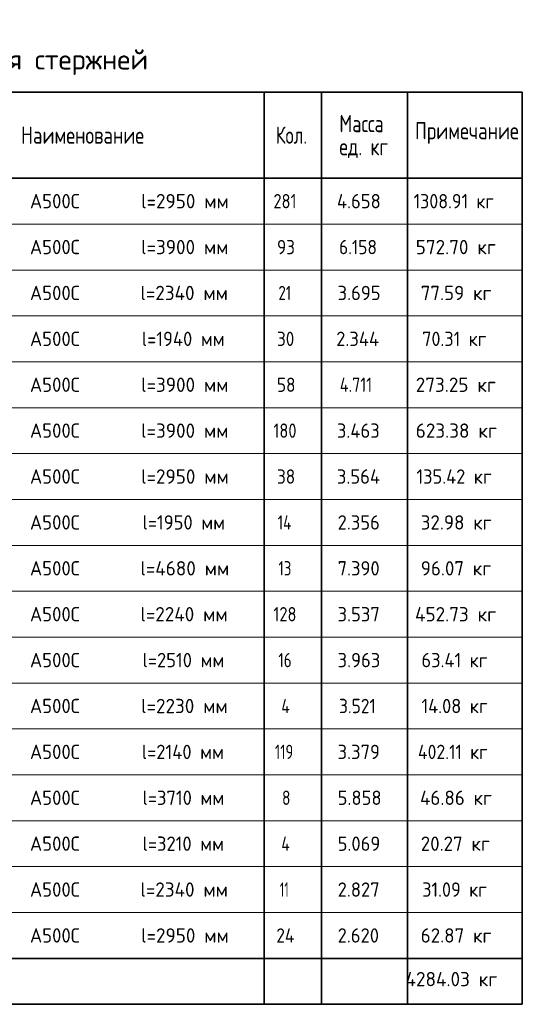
# Model space of a CAD drawing. Header units: metres. Extents: x -38 to 97, y -15 to 21.
# Tile 131 of 132: x 77.66 to 86.51, y -1.13 to 16.04. Entities that reach past the tile are written whole.
import ezdxf

# ---------------------------------------------------------------- set-up
doc = ezdxf.new("R2010")
doc.units = ezdxf.units.M
doc.styles.add('ISOCPEUR', font='txt')

msp = doc.modelspace()

# ---------------------------------------------------------------- linework, layer by layer
at = {"color": 7, "linetype": 'Continuous', "lineweight": 35, "transparency": 33554687}
for p, q in [((86.4198, 14.7717), (67.9198, 14.7717)), ((81.9198, 14.7717), (81.9198, 13.2717)), ((82.9198, 14.7717), (82.9198, 13.2717)), ((84.4198, 14.7717), (84.4198, 13.2717)), ((86.4198, 14.7717), (86.4198, 13.2717)), ((86.4198, 13.2717), (67.9198, 13.2717)), ((81.9198, 13.2717), (81.9198, 12.4717)), ((82.9198, 13.2717), (82.9198, 12.4717)), ((84.4198, 13.2717), (84.4198, 12.4717)), ((86.4198, 13.2717), (86.4198, 12.4717)), ((81.9198, 12.4717), (81.9198, 11.6717)), ((82.9198, 12.4717), (82.9198, 11.6717)), ((84.4198, 12.4717), (84.4198, 11.6717)), ((86.4198, 12.4717), (86.4198, 11.6717)), ((81.9198, 11.6717), (81.9198, 10.8717)), ((82.9198, 11.6717), (82.9198, 10.8717)), ((84.4198, 11.6717), (84.4198, 10.8717)), ((86.4198, 11.6717), (86.4198, 10.8717)), ((81.9198, 10.8717), (81.9198, 10.0717)), ((82.9198, 10.8717), (82.9198, 10.0717)), ((84.4198, 10.8717), (84.4198, 10.0717)), ((86.4198, 10.8717), (86.4198, 10.0717)), ((81.9198, 10.0717), (81.9198, 9.2717)), ((82.9198, 10.0717), (82.9198, 9.2717)), ((84.4198, 10.0717), (84.4198, 9.2717)), ((86.4198, 10.0717), (86.4198, 9.2717)), ((81.9198, 9.2717), (81.9198, 8.4717)), ((82.9198, 9.2717), (82.9198, 8.4717)), ((84.4198, 9.2717), (84.4198, 8.4717)), ((86.4198, 9.2717), (86.4198, 8.4717)), ((81.9198, 8.4717), (81.9198, 7.6717)), ((82.9198, 8.4717), (82.9198, 7.6717)), ((84.4198, 8.4717), (84.4198, 7.6717)), ((86.4198, 8.4717), (86.4198, 7.6717)), ((81.9198, 7.6717), (81.9198, 6.8717)), ((82.9198, 7.6717), (82.9198, 6.8717)), ((84.4198, 7.6717), (84.4198, 6.8717)), ((86.4198, 7.6717), (86.4198, 6.8717)), ((81.9198, 6.8717), (81.9198, 6.0717)), ((82.9198, 6.8717), (82.9198, 6.0717)), ((84.4198, 6.8717), (84.4198, 6.0717)), ((86.4198, 6.8717), (86.4198, 6.0717)), ((81.9198, 6.0717), (81.9198, 5.2717)), ((82.9198, 6.0717), (82.9198, 5.2717)), ((84.4198, 6.0717), (84.4198, 5.2717)), ((86.4198, 6.0717), (86.4198, 5.2717)), ((81.9198, 5.2717), (81.9198, 4.4717)), ((82.9198, 5.2717), (82.9198, 4.4717)), ((84.4198, 5.2717), (84.4198, 4.4717)), ((86.4198, 5.2717), (86.4198, 4.4717)), ((81.9198, 4.4717), (81.9198, 3.6717)), ((82.9198, 4.4717), (82.9198, 3.6717)), ((84.4198, 4.4717), (84.4198, 3.6717)), ((86.4198, 4.4717), (86.4198, 3.6717)), ((81.9198, 3.6717), (81.9198, 2.8717)), ((82.9198, 3.6717), (82.9198, 2.8717)), ((84.4198, 3.6717), (84.4198, 2.8717)), ((86.4198, 3.6717), (86.4198, 2.8717)), ((81.9198, 2.8717), (81.9198, 2.0717)), ((82.9198, 2.8717), (82.9198, 2.0717)), ((84.4198, 2.8717), (84.4198, 2.0717)), ((86.4198, 2.8717), (86.4198, 2.0717)), ((81.9198, 2.0717), (81.9198, 1.2717)), ((82.9198, 2.0717), (82.9198, 1.2717)), ((84.4198, 2.0717), (84.4198, 1.2717)), ((86.4198, 2.0717), (86.4198, 1.2717)), ((81.9198, 1.2717), (81.9198, 0.4717)), ((82.9198, 1.2717), (82.9198, 0.4717)), ((84.4198, 1.2717), (84.4198, 0.4717)), ((86.4198, 1.2717), (86.4198, 0.4717)), ((81.9198, 0.4717), (81.9198, -0.3283)), ((82.9198, 0.4717), (82.9198, -0.3283)), ((84.4198, 0.4717), (84.4198, -0.3283)), ((86.4198, 0.4717), (86.4198, -0.3283)), ((67.9198, -0.3283), (86.4198, -0.3283)), ((81.9198, -0.3283), (81.9198, -1.1283)), ((82.9198, -0.3283), (82.9198, -1.1283)), ((84.4198, -0.3283), (84.4198, -1.1283)), ((86.4198, -1.1283), (86.4198, -0.3283)), ((67.9198, -1.1283), (86.4198, -1.1283))]:
    msp.add_line(p, q, dxfattribs=at)
at = {"color": 7, "linetype": 'Continuous', "lineweight": 13, "transparency": 33554687}
for p, q in [((86.4198, 12.4717), (67.9198, 12.4717)), ((86.4198, 11.6717), (67.9198, 11.6717)), ((86.4198, 10.8717), (67.9198, 10.8717)), ((86.4198, 10.0717), (67.9198, 10.0717)), ((86.4198, 9.2717), (67.9198, 9.2717)), ((86.4198, 8.4717), (67.9198, 8.4717)), ((86.4198, 7.6717), (67.9198, 7.6717)), ((86.4198, 6.8717), (67.9198, 6.8717)), ((86.4198, 6.0717), (67.9198, 6.0717)), ((86.4198, 5.2717), (67.9198, 5.2717)), ((86.4198, 4.4717), (67.9198, 4.4717)), ((86.4198, 3.6717), (67.9198, 3.6717)), ((86.4198, 2.8717), (67.9198, 2.8717)), ((86.4198, 2.0717), (67.9198, 2.0717)), ((86.4198, 1.2717), (67.9198, 1.2717)), ((86.4198, 0.4717), (67.9198, 0.4717)), ((86.4198, -0.3283), (67.9198, -0.3283))]:
    msp.add_line(p, q, dxfattribs=at)

# ---------------------------------------------------------------- texts
at = {"color": 7, "linetype": 'Continuous', "lineweight": 35, "transparency": 33554687, "attachment_point": 7, "style": 'ISOCPEUR'}
for s, insert, char_height, width in [('\\W0.99;Спецификация стержней', (74.4748, 15.0717), 0.35, 5.559674), ('\\W0.76;Масса', (83.2325, 14.0741), 0.3, 1.001696), ('\\W0.78;Наименование', (77.6811, 13.8717), 0.3, 2.227829), ('\\W0.74;Кол.', (82.1231, 13.8717), 0.3, 0.710583), ('\\W0.78;Примечание', (84.5506, 13.8687), 0.3, 1.867518), ('\\W0.76;ед. кг', (83.2325, 13.6241), 0.3, 1.001193), ('\\W0.95;А500С', (77.8357, 12.7467), 0.25, 1.042909), ('\\W0.97;l=2950 мм', (79.7748, 12.7467), 0.25, 1.645081), ('\\W0.83;281', (82.0823, 12.7467), 0.25, 0.577922), ('\\W0.94;4.658', (83.1898, 12.7467), 0.25, 0.916955), ('\\W0.91;1308.91 кг', (84.5273, 12.7467), 0.25, 1.637859), ('\\W0.95;А500С', (77.8357, 11.9467), 0.25, 1.042909), ('\\W0.97;l=3900 мм', (79.7748, 11.9467), 0.25, 1.645081), ('\\W0.87;93', (82.1448, 11.9467), 0.25, 0.45901), ('\\W0.88;6.158', (83.2273, 11.9467), 0.25, 0.834261), ('\\W0.97;572.70 кг', (84.5648, 11.9467), 0.25, 1.569728), ('\\W0.95;А500С', (77.8357, 11.1467), 0.25, 1.042909), ('\\W0.97;l=2340 мм', (79.7623, 11.1467), 0.25, 1.670194), ('\\W0.75;21', (82.1698, 11.1467), 0.25, 0.393567), ('\\W0.94;3.695', (83.2023, 11.1467), 0.25, 0.891676), ('\\W0.96;77.59 кг', (84.6523, 11.1467), 0.25, 1.394319), ('\\W0.95;А500С', (77.8357, 10.3467), 0.25, 1.042909), ('\\W0.94;l=1940 мм', (79.7873, 10.3467), 0.25, 1.616437), ('\\W0.87;30', (82.1448, 10.3467), 0.25, 0.45901), ('\\W0.94;2.344', (83.1773, 10.3467), 0.25, 0.942221), ('\\W0.92;70.31 кг', (84.6773, 10.3467), 0.25, 1.339754), ('\\W0.95;А500С', (77.8357, 9.5467), 0.25, 1.042909), ('\\W0.97;l=3900 мм', (79.7748, 9.5467), 0.25, 1.645081), ('\\W0.87;58', (82.1448, 9.5467), 0.25, 0.45901), ('\\W0.82;4.711', (83.2398, 9.5467), 0.25, 0.802569), ('\\W0.97;273.25 кг', (84.5648, 9.5467), 0.25, 1.569728), ('\\W0.95;А500С', (77.8357, 8.7467), 0.25, 1.042909), ('\\W0.97;l=3900 мм', (79.7748, 8.7467), 0.25, 1.645081), ('\\W0.83;180', (82.0823, 8.7467), 0.25, 0.577922), ('\\W0.94;3.463', (83.1898, 8.7467), 0.25, 0.916955), ('\\W0.97;623.38 кг', (84.5648, 8.7467), 0.25, 1.569728), ('\\W0.95;А500С', (77.8357, 7.9467), 0.25, 1.042909), ('\\W0.97;l=2950 мм', (79.7748, 7.9467), 0.25, 1.645081), ('\\W0.87;38', (82.1448, 7.9467), 0.25, 0.45901), ('\\W0.94;3.564', (83.1898, 7.9467), 0.25, 0.916955), ('\\W0.93;135.42 кг', (84.5773, 7.9467), 0.25, 1.5409), ('\\W0.95;А500С', (77.8357, 7.1467), 0.25, 1.042909), ('\\W0.94;l=1950 мм', (79.7998, 7.1467), 0.25, 1.591262), ('\\W0.76;14', (82.1573, 7.1467), 0.25, 0.420468), ('\\W0.94;2.356', (83.2023, 7.1467), 0.25, 0.891676), ('\\W0.96;32.98 кг', (84.6523, 7.1467), 0.25, 1.394319), ('\\W0.95;А500С', (77.8357, 6.3467), 0.25, 1.042909), ('\\W0.97;l=4680 мм', (79.7623, 6.3467), 0.25, 1.670194), ('\\W0.75;13', (82.1698, 6.3467), 0.25, 0.393567), ('\\W0.94;7.390', (83.2023, 6.3467), 0.25, 0.891676), ('\\W0.96;96.07 кг', (84.6523, 6.3467), 0.25, 1.394319), ('\\W0.95;А500С', (77.8357, 5.5467), 0.25, 1.042909), ('\\W0.97;l=2240 мм', (79.7623, 5.5467), 0.25, 1.670194), ('\\W0.83;128', (82.0823, 5.5467), 0.25, 0.577922), ('\\W0.94;3.537', (83.2023, 5.5467), 0.25, 0.891676), ('\\W0.97;452.73 кг', (84.5523, 5.5467), 0.25, 1.594848), ('\\W0.95;А500С', (77.8357, 4.7467), 0.25, 1.042909), ('\\W0.94;l=2510 мм', (79.7998, 4.7467), 0.25, 1.591262), ('\\W0.75;16', (82.1698, 4.7467), 0.25, 0.393567), ('\\W0.94;3.963', (83.2023, 4.7467), 0.25, 0.891676), ('\\W0.93;63.41 кг', (84.6648, 4.7467), 0.25, 1.364981), ('\\W0.95;А500С', (77.8357, 3.9467), 0.25, 1.042909), ('\\W0.97;l=2230 мм', (79.7748, 3.9467), 0.25, 1.645081), ('\\W0.80;4', (82.2198, 3.9467), 0.25, 0.299861), ('\\W0.88;3.521', (83.2273, 3.9467), 0.25, 0.834261), ('\\W0.93;14.08 кг', (84.6648, 3.9467), 0.25, 1.364981), ('\\W0.95;А500С', (77.8357, 3.1467), 0.25, 1.042909), ('\\W0.94;l=2140 мм', (79.7873, 3.1467), 0.25, 1.616437), ('\\W0.74;119', (82.1073, 3.1467), 0.25, 0.517222), ('\\W0.94;3.379', (83.2023, 3.1467), 0.25, 0.891676), ('\\W0.90;402.11 кг', (84.6023, 3.1467), 0.25, 1.486952), ('\\W0.95;А500С', (77.8357, 2.3467), 0.25, 1.042909), ('\\W0.94;l=3710 мм', (79.7998, 2.3467), 0.25, 1.591262), ('\\W0.78;8', (82.2323, 2.3467), 0.25, 0.272006), ('\\W0.94;5.858', (83.2023, 2.3467), 0.25, 0.891676), ('\\W0.96;46.86 кг', (84.6398, 2.3467), 0.25, 1.419458), ('\\W0.95;А500С', (77.8357, 1.5467), 0.25, 1.042909), ('\\W0.94;l=3210 мм', (79.7998, 1.5467), 0.25, 1.591262), ('\\W0.80;4', (82.2198, 1.5467), 0.25, 0.299861), ('\\W0.94;5.069', (83.2023, 1.5467), 0.25, 0.891676), ('\\W0.96;20.27 кг', (84.6523, 1.5467), 0.25, 1.394319), ('\\W0.95;А500С', (77.8357, 0.7467), 0.25, 1.042909), ('\\W0.97;l=2340 мм', (79.7623, 0.7467), 0.25, 1.670194), ('\\W0.62;11', (82.1948, 0.7467), 0.25, 0.328125), ('\\W0.94;2.827', (83.2023, 0.7467), 0.25, 0.891676), ('\\W0.92;31.09 кг', (84.6773, 0.7467), 0.25, 1.339754), ('\\W0.95;А500С', (77.8357, -0.0533), 0.25, 1.042909), ('\\W0.97;l=2950 мм', (79.7748, -0.0533), 0.25, 1.645081), ('\\W0.88;24', (82.1323, -0.0533), 0.25, 0.484994), ('\\W0.94;2.620', (83.2023, -0.0533), 0.25, 0.891676), ('\\W0.96;62.87 кг', (84.6523, -0.0533), 0.25, 1.394319), ('\\W0.97;4284.03 кг', (84.3869, -0.8142), 0.25, 1.795233)]:
    msp.add_mtext(s, dxfattribs=dict(at, insert=insert, char_height=char_height, width=width))

doc.saveas('drawing.dxf')
